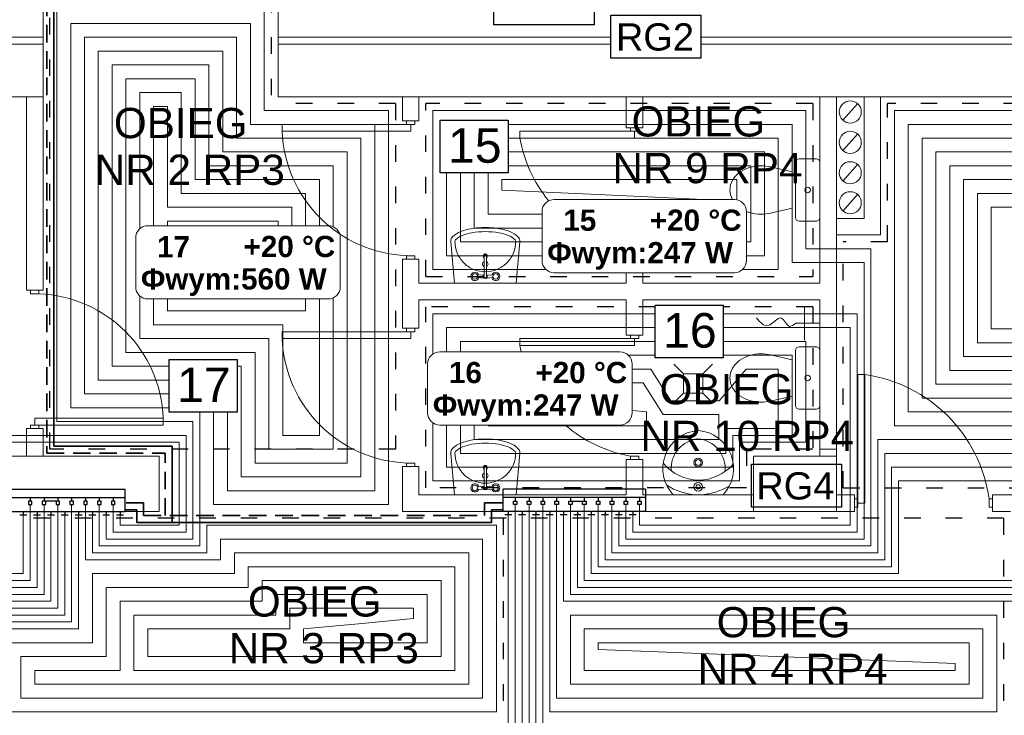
# Model space of a CAD drawing. Extents: x 280060 to 689961, y 120405 to 160329.
# Tile 30 of 85: x 660621 to 661333, y 150091 to 150595. Entities that reach past the tile are written whole.
import ezdxf
from ezdxf.lldxf.tags import DXFTag

# ---------------------------------------------------------------- set-up
doc = ezdxf.new("R2010")
doc.units = 0
doc.header["$MEASUREMENT"] = 0
for name, pattern in [('ACAD_ISO02W100', [15, 12, -3]), ('ACAD_ISO03W100', [30, 12, -18]), ('DASHED2', [9.525, 6.35, -3.175])]:
    doc.linetypes.add(name, pattern=pattern)
for name, color, linetype, lineweight in [('KAM-pro Biała Zarys', 7, 'CONTINUOUS', 9), ('KAM-pro C.O. Powrót', 150, 'ACAD_ISO02W100', 35), ('KAM-pro C.O. Zasilenie', 1, 'CONTINUOUS', 35), ('KAM-pro Kocioł C.O.', 7, 'CONTINUOUS', 18), ('KAM-pro Opis C.O.', 16, 'CONTINUOUS', 13), ('KAM-pro opis Temperatury', 102, 'CONTINUOUS', 18), ('KAM-pro Podkład Sanitarny', 253, 'CONTINUOUS', 25), ('KAM-pro Przerywana Podłogówka', 150, 'ACAD_ISO03W100', 9)]:
    doc.layers.add(name, color=color, linetype=linetype, lineweight=lineweight)
doc.layers.add('KAM-pro Podłogówka Powrót', color=7, linetype='DASH', lineweight=9, true_color=0x008000)
doc.layers.add('KAM-pro Podłogówka Zasilanie', color=7, linetype='SOLID', lineweight=9, true_color=0xff8000)
doc.styles.add('ARIAL', font='arial.ttf')
tags = doc.linetypes.add('DASH', pattern=[15, 10, -5]).pattern_tags.tags
tags[6:7] = [DXFTag(74, 4), DXFTag(75, 0), DXFTag(340, '0'), DXFTag(46, 0.0), DXFTag(50, 0.0), DXFTag(44, 0.0), DXFTag(45, 0.0)]
tags[4:5] = [DXFTag(74, 4), DXFTag(75, 0), DXFTag(340, '0'), DXFTag(46, 0.0), DXFTag(50, 0.0), DXFTag(44, 0.0), DXFTag(45, 0.0)]
tags = doc.linetypes.add('SOLID', pattern=[10, 10, 0]).pattern_tags.tags
tags[6:7] = [DXFTag(74, 4), DXFTag(75, 0), DXFTag(340, '0'), DXFTag(46, 0.0), DXFTag(50, 0.0), DXFTag(44, 0.0), DXFTag(45, 0.0)]
tags[4:5] = [DXFTag(74, 4), DXFTag(75, 0), DXFTag(340, '0'), DXFTag(46, 0.0), DXFTag(50, 0.0), DXFTag(44, 0.0), DXFTag(45, 0.0)]

msp = doc.modelspace()

# ---------------------------------------------------------------- linework, layer by layer
at = {"layer": 'KAM-pro Biała Zarys', "lineweight": 30}
for p, q in [((660963.59, 150607), (660963.59, 150591)), ((660697.19, 150239), (660697.19, 150255)), ((660970.63, 150239), (660970.63, 150255))]:
    msp.add_line(p, q, dxfattribs=at)
at = {"layer": 'KAM-pro Biała Zarys', "lineweight": 25}
for points in [[(660925.13, 150521.97), (660974.3, 150521.97), (660974.3, 150483.95), (660925.13, 150483.95)], [(661080.74, 150388.22), (661129.91, 150388.22), (661129.91, 150350.2), (661080.74, 150350.2)], [(660729.11, 150348.85), (660778.28, 150348.85), (660778.28, 150310.83), (660729.11, 150310.83)]]:
    msp.add_lwpolyline(points, close=True, dxfattribs=at)
at = {"layer": 'KAM-pro C.O. Powrót', "color": 6, "linetype": 'DASHED2', "ltscale": 2}
for p, q in [((660640.44, 150609.95), (660640.44, 150281.21)), ((660640.44, 150281.21), (660726.19, 150281.21)), ((660726.19, 150235.96), (660726.19, 150281.21)), ((660710.55, 150245.22), (660697.19, 150245.22)), ((660710.55, 150245.22), (660710.55, 150235.96)), ((660957.26, 150245.22), (660970.63, 150245.22)), ((660957.26, 150245.22), (660957.26, 150235.96)), ((660710.55, 150235.96), (660957.26, 150235.96))]:
    msp.add_line(p, q, dxfattribs=at)
at = {"layer": 'KAM-pro C.O. Zasilenie', "color": 3}
for p, q in [((660645.44, 150614.95), (660645.44, 150286.21)), ((660645.44, 150286.21), (660731.19, 150286.21)), ((660731.19, 150230.96), (660731.19, 150286.21)), ((660705.55, 150240.22), (660697.19, 150240.22)), ((660705.55, 150240.22), (660705.55, 150230.96)), ((660962.26, 150240.22), (660970.63, 150240.22)), ((660962.26, 150240.22), (660962.26, 150230.96)), ((660705.55, 150230.96), (660962.26, 150230.96))]:
    msp.add_line(p, q, dxfattribs=at)
at = {"layer": 'KAM-pro Kocioł C.O.', "lineweight": 30}
for p, q in [((661036.65, 150591), (661036.65, 150607)), ((661036.65, 150591), (660963.59, 150591)), ((660584.12, 150255), (660697.19, 150255)), ((661073.69, 150255), (660970.63, 150255)), ((661073.69, 150255), (661073.69, 150239)), ((660584.12, 150249), (660697.19, 150249)), ((660629.7, 150246.5), (660627.2, 150246.5)), ((660627.2, 150246.5), (660627.2, 150244)), ((660628.45, 150249), (660628.45, 150246.5)), ((660629.7, 150244), (660629.7, 150246.5)), ((660647.2, 150246.5), (660637.2, 150246.5)), ((660637.2, 150246.5), (660637.2, 150244)), ((660638.45, 150249), (660638.45, 150246.5)), ((660639.7, 150244), (660639.7, 150246.5)), ((660649.7, 150246.5), (660647.2, 150246.5)), ((660647.2, 150246.5), (660647.2, 150244)), ((660648.45, 150249), (660648.45, 150246.5)), ((660649.7, 150244), (660649.7, 150246.5)), ((660659.7, 150246.5), (660657.2, 150246.5)), ((660657.2, 150246.5), (660657.2, 150244)), ((660658.45, 150249), (660658.45, 150246.5)), ((660659.7, 150244), (660659.7, 150246.5)), ((660669.7, 150246.5), (660667.2, 150246.5)), ((660667.2, 150246.5), (660667.2, 150244)), ((660668.45, 150249), (660668.45, 150246.5)), ((660669.7, 150244), (660669.7, 150246.5)), ((660679.7, 150246.5), (660677.2, 150246.5)), ((660677.2, 150246.5), (660677.2, 150244)), ((660678.45, 150249), (660678.45, 150246.5)), ((660679.7, 150244), (660679.7, 150246.5)), ((660689.7, 150246.5), (660687.2, 150246.5)), ((660687.2, 150246.5), (660687.2, 150244)), ((660688.45, 150249), (660688.45, 150246.5)), ((660689.7, 150244), (660689.7, 150246.5)), ((661073.69, 150249), (660970.63, 150249)), ((660978.12, 150244), (660978.12, 150246.5)), ((660978.12, 150246.5), (660980.62, 150246.5)), ((660979.37, 150249), (660979.37, 150246.5)), ((660980.62, 150246.5), (660980.62, 150244)), ((660988.12, 150244), (660988.12, 150246.5)), ((660988.12, 150246.5), (660990.62, 150246.5)), ((660989.37, 150249), (660989.37, 150246.5)), ((660990.62, 150246.5), (660990.62, 150244)), ((660998.12, 150244), (660998.12, 150246.5)), ((660998.12, 150246.5), (661000.62, 150246.5)), ((660999.37, 150249), (660999.37, 150246.5)), ((661000.62, 150246.5), (661000.62, 150244)), ((661008.12, 150244), (661008.12, 150246.5)), ((661008.12, 150246.5), (661010.62, 150246.5)), ((661009.37, 150249), (661009.37, 150246.5)), ((661010.62, 150246.5), (661010.62, 150244)), ((661018.12, 150244), (661018.12, 150246.5)), ((661018.12, 150246.5), (661020.62, 150246.5)), ((661019.37, 150249), (661019.37, 150246.5)), ((661020.62, 150246.5), (661020.62, 150244)), ((661020.62, 150246.5), (661030.62, 150246.5)), ((661028.12, 150244), (661028.12, 150246.5)), ((661029.37, 150249), (661029.37, 150246.5)), ((661030.62, 150246.5), (661030.62, 150244)), ((661038.12, 150244), (661038.12, 150246.5)), ((661038.12, 150246.5), (661040.62, 150246.5)), ((661039.37, 150249), (661039.37, 150246.5)), ((661040.62, 150246.5), (661040.62, 150244)), ((661048.12, 150244), (661048.12, 150246.5)), ((661048.12, 150246.5), (661050.62, 150246.5)), ((661049.37, 150249), (661049.37, 150246.5)), ((661050.62, 150246.5), (661050.62, 150244)), ((661058.12, 150244), (661058.12, 150246.5)), ((661058.12, 150246.5), (661060.62, 150246.5)), ((661059.37, 150249), (661059.37, 150246.5)), ((661060.62, 150246.5), (661060.62, 150244)), ((661068.12, 150244), (661068.12, 150246.5)), ((661068.12, 150246.5), (661070.62, 150246.5)), ((661069.37, 150249), (661069.37, 150246.5)), ((661070.62, 150246.5), (661070.62, 150244)), ((660584.12, 150239), (660697.19, 150239)), ((660623.45, 150239), (660623.45, 150236.5)), ((660627.2, 150244), (660629.7, 150244)), ((660633.45, 150239), (660633.45, 150236.5)), ((660637.2, 150244), (660639.7, 150244)), ((660643.45, 150239), (660643.45, 150236.5)), ((660647.2, 150244), (660649.7, 150244)), ((660653.45, 150239), (660653.45, 150236.5)), ((660657.2, 150244), (660659.7, 150244)), ((660663.45, 150239), (660663.45, 150236.5)), ((660667.2, 150244), (660669.7, 150244)), ((660673.45, 150239), (660673.45, 150236.5)), ((660677.2, 150244), (660679.7, 150244)), ((660683.45, 150239), (660683.45, 150236.5)), ((660687.2, 150244), (660689.7, 150244)), ((660693.45, 150239), (660693.45, 150236.5)), ((661073.69, 150239), (660970.63, 150239)), ((660974.37, 150239), (660974.37, 150236.5)), ((660980.62, 150244), (660978.12, 150244)), ((660984.37, 150239), (660984.37, 150236.5)), ((660990.62, 150244), (660988.12, 150244)), ((660994.37, 150239), (660994.37, 150236.5)), ((661000.62, 150244), (660998.12, 150244)), ((661004.37, 150239), (661004.37, 150236.5)), ((661010.62, 150244), (661008.12, 150244)), ((661014.37, 150239), (661014.37, 150236.5)), ((661020.62, 150244), (661018.12, 150244)), ((661024.37, 150239), (661024.37, 150236.5)), ((661030.62, 150244), (661028.12, 150244)), ((661034.37, 150239), (661034.37, 150236.5)), ((661040.62, 150244), (661038.12, 150244)), ((661044.37, 150239), (661044.37, 150236.5)), ((661050.62, 150244), (661048.12, 150244)), ((661054.37, 150239), (661054.37, 150236.5)), ((661060.62, 150244), (661058.12, 150244)), ((661064.37, 150239), (661064.37, 150236.5)), ((661070.62, 150244), (661068.12, 150244)), ((660620.95, 150236.5), (660625.95, 150236.5)), ((660630.95, 150236.5), (660635.95, 150236.5)), ((660640.95, 150236.5), (660645.95, 150236.5)), ((660650.95, 150236.5), (660655.95, 150236.5)), ((660660.95, 150236.5), (660665.95, 150236.5)), ((660670.95, 150236.5), (660675.95, 150236.5)), ((660680.95, 150236.5), (660685.95, 150236.5)), ((660690.95, 150236.5), (660695.95, 150236.5)), ((660976.87, 150236.5), (660971.87, 150236.5)), ((660986.87, 150236.5), (660981.87, 150236.5)), ((660996.87, 150236.5), (660991.87, 150236.5)), ((661006.87, 150236.5), (661001.87, 150236.5)), ((661016.87, 150236.5), (661011.87, 150236.5)), ((661026.87, 150236.5), (661021.87, 150236.5)), ((661036.87, 150236.5), (661031.87, 150236.5)), ((661046.87, 150236.5), (661041.87, 150236.5)), ((661056.87, 150236.5), (661051.87, 150236.5)), ((661066.87, 150236.5), (661061.87, 150236.5))]:
    msp.add_line(p, q, dxfattribs=at)
for points in [[(661048.64, 150598), (661113.77, 150598), (661113.77, 150566.92), (661048.64, 150566.92)], [(661150.22, 150273.26), (661215.35, 150273.26), (661215.35, 150242.18), (661150.22, 150242.18)]]:
    msp.add_lwpolyline(points, close=True, dxfattribs=at)
at = {"layer": 'KAM-pro opis Temperatury', "color": 3}
for points in [[(661007.6, 150411.67), (661137.93, 150411.67, 0.414214), (661146.77, 150420.5), (661146.77, 150455.83, 0.414214), (661137.93, 150464.67), (661007.6, 150464.67, 0.414214), (660998.77, 150455.83), (660998.77, 150420.5, 0.414214), (661007.6, 150411.67)], [(660713.65, 150392.66), (660843.98, 150392.66, 0.414214), (660852.81, 150401.5), (660852.81, 150436.83, 0.414214), (660843.98, 150445.66), (660713.65, 150445.66, 0.414214), (660704.81, 150436.83), (660704.81, 150401.5, 0.414214), (660713.65, 150392.66)], [(660924.83, 150301.47), (661055.17, 150301.47, 0.414214), (661064, 150310.3), (661064, 150345.63, 0.414214), (661055.17, 150354.47), (660924.83, 150354.47, 0.414214), (660916, 150345.63), (660916, 150310.3, 0.414214), (660924.83, 150301.47)]]:
    msp.add_lwpolyline(points, format="xyb", dxfattribs=at)
at = {"layer": 'KAM-pro Podkład Sanitarny', "lineweight": 20, "ltscale": 13}
for p, q in [((660637.75, 150539), (660637.75, 150607)), ((660807.75, 150539), (660807.75, 150607)), ((660807.75, 150607), (660807.75, 150539)), ((660637.75, 150582), (660473.75, 150582)), ((661015.75, 150582), (660807.75, 150582)), ((661015.75, 150582), (661048.64, 150582)), ((661113.77, 150582), (661116.75, 150582)), ((661454.75, 150582), (661116.75, 150582)), ((660637.75, 150577), (660473.75, 150577)), ((661015.75, 150577), (660807.75, 150577)), ((661015.75, 150577), (661048.64, 150577)), ((661113.77, 150577), (661116.75, 150577)), ((661454.75, 150577), (661116.75, 150577)), ((660637.75, 150539), (660473.75, 150539)), ((660625.75, 150539), (660625.75, 150399)), ((660637.75, 150539), (660637.75, 150399)), ((661015.75, 150539), (660807.75, 150539)), ((660897.75, 150539), (660807.75, 150539)), ((660897.75, 150539), (660897.75, 150521.5)), ((660909.75, 150539), (660909.75, 150521.5)), ((661015.75, 150539), (661116.75, 150539)), ((661059.75, 150539), (661059.75, 150516.5)), ((661071.75, 150539), (661071.75, 150516.5)), ((661454.75, 150539), (661116.75, 150539)), ((661199.75, 150539), (661199.75, 150404)), ((661649.75, 150539), (661211.75, 150539)), ((661211.75, 150539), (661211.75, 150279)), ((661211.75, 150539), (661211.75, 150451)), ((661231.75, 150451), (661231.75, 150539)), ((661231.75, 150539), (661243.75, 150539)), ((661243.75, 150539), (661243.75, 150439)), ((661216.44, 150521.98), (661227.06, 150533.95)), ((660900.75, 150519), (660810.75, 150519)), ((660810.75, 150519), (660810.75, 150514)), ((660909.75, 150521.5), (660897.75, 150521.5)), ((660900.75, 150519), (660900.75, 150521.5)), ((660903.75, 150519), (660900.75, 150519)), ((660903.75, 150519), (660903.75, 150514)), ((660903.75, 150519), (660906.75, 150519)), ((660906.75, 150519), (660906.75, 150521.5)), ((661071.75, 150516.5), (661059.75, 150516.5)), ((661062.75, 150514), (661062.75, 150516.5)), ((661068.75, 150514), (661068.75, 150516.5)), ((660810.75, 150514), (660903.75, 150514)), ((661062.75, 150514), (660982.75, 150514)), ((660982.75, 150514), (660982.75, 150509)), ((661065.75, 150514), (661062.75, 150514)), ((661065.75, 150514), (661065.75, 150509)), ((661065.75, 150514), (661068.75, 150514)), ((661216.44, 150499.98), (661227.06, 150511.95)), ((660982.75, 150509), (661065.75, 150509)), ((661216.44, 150477.98), (661227.06, 150489.95)), ((661216.44, 150456.28), (661227.06, 150468.24)), ((661211.75, 150451), (661231.75, 150451)), ((661243.75, 150439), (661211.75, 150439)), ((660903.75, 150424), (660900.75, 150424)), ((660900.75, 150424), (660900.75, 150421.5)), ((660903.75, 150424), (660906.75, 150424)), ((660906.75, 150424), (660906.75, 150421.5)), ((660956.47, 150423.2), (660956.47, 150424.08)), ((660897.75, 150421.5), (660897.75, 150371.5)), ((660909.75, 150421.5), (660897.75, 150421.5)), ((660909.75, 150421.5), (660909.75, 150404)), ((660952.02, 150409.87), (660956.87, 150410.24)), ((660958.57, 150410.24), (660963.42, 150409.87)), ((661059.75, 150411.67), (661059.75, 150404)), ((661071.75, 150411.67), (661071.75, 150404)), ((660909.75, 150404), (661059.75, 150404)), ((660952.02, 150408.13), (660956.87, 150407.76)), ((660963.42, 150408.13), (660958.57, 150407.76)), ((661071.75, 150404), (661199.75, 150404)), ((660625.75, 150399), (660637.75, 150399)), ((660628.75, 150396.5), (660628.75, 150399)), ((660631.75, 150396.5), (660628.75, 150396.5)), ((660631.75, 150396.5), (660634.75, 150396.5)), ((660634.75, 150396.5), (660634.75, 150399)), ((660909.75, 150392), (660909.75, 150371.5)), ((660909.75, 150392), (661059.75, 150392)), ((661059.75, 150392), (661059.75, 150366.5)), ((661071.75, 150392), (661071.75, 150366.5)), ((661071.75, 150392), (661199.75, 150392)), ((661199.75, 150392), (661199.75, 150279)), ((661188.77, 150362.78), (661188.77, 150387.49)), ((661199.75, 150375.13), (661182.48, 150375.13)), ((660900.75, 150369), (660810.75, 150369)), ((660810.75, 150369), (660810.75, 150364)), ((660897.75, 150371.5), (660909.75, 150371.5)), ((660900.75, 150369), (660900.75, 150371.5)), ((660900.75, 150371.5), (660906.75, 150371.5)), ((660903.75, 150369), (660900.75, 150369)), ((660903.75, 150369), (660903.75, 150364)), ((660903.75, 150369), (660906.75, 150369)), ((660906.75, 150369), (660906.75, 150371.5)), ((660810.75, 150364), (660903.75, 150364)), ((661062.75, 150364), (660982.75, 150364)), ((660982.75, 150364), (660982.75, 150359)), ((661059.75, 150366.5), (661071.75, 150366.5)), ((661062.75, 150364), (661062.75, 150366.5)), ((661065.75, 150364), (661062.75, 150364)), ((661065.75, 150364), (661065.75, 150359)), ((661065.75, 150364), (661068.75, 150364)), ((661068.75, 150364), (661068.75, 150366.5)), ((660982.75, 150359), (661065.75, 150359)), ((661094.24, 150345.63), (661101.24, 150338.63)), ((661122.24, 150345.63), (661115.24, 150338.63)), ((661115.24, 150338.63), (661101.24, 150338.63)), ((661101.24, 150338.63), (661101.24, 150324.63)), ((661115.24, 150331.63), (661115.24, 150338.63)), ((661115.24, 150324.63), (661115.24, 150338.63)), ((661227.25, 150248), (661227.25, 150338)), ((661227.25, 150338), (661232.25, 150338)), ((661232.25, 150338), (661232.25, 150245)), ((661094.24, 150317.63), (661101.24, 150324.63)), ((661101.24, 150324.63), (661115.24, 150324.63)), ((661122.24, 150317.63), (661115.24, 150324.63)), ((660631.75, 150301.5), (660631.75, 150306.5)), ((660724.75, 150306.5), (660631.75, 150306.5)), ((660724.75, 150301.5), (660724.75, 150306.5)), ((660625.75, 150299), (660625.75, 150279)), ((660625.75, 150279), (660625.75, 150299)), ((660625.75, 150299), (660637.75, 150299)), ((660631.75, 150301.5), (660628.75, 150301.5)), ((660628.75, 150301.5), (660628.75, 150299)), ((660634.75, 150299), (660628.75, 150299)), ((660631.75, 150301.5), (660634.75, 150301.5)), ((660634.75, 150301.5), (660634.75, 150299)), ((660634.75, 150301.5), (660724.75, 150301.5)), ((660637.75, 150299), (660637.75, 150279)), ((661211.75, 150284), (661199.75, 150284)), ((660721.75, 150279), (660491.75, 150279)), ((660721.75, 150279), (660721.75, 150239)), ((661059.75, 150276.5), (661059.75, 150251)), ((661059.75, 150276.5), (661071.75, 150276.5)), ((661065.75, 150279), (661062.75, 150279)), ((661062.75, 150279), (661062.75, 150276.5)), ((661065.75, 150279), (661068.75, 150279)), ((661068.75, 150279), (661068.75, 150276.5)), ((661071.75, 150276.5), (661071.75, 150251)), ((661211.75, 150279), (661151.75, 150279)), ((661151.75, 150279), (661151.75, 150239)), ((661211.75, 150279), (661211.75, 150239)), ((660897.75, 150271.5), (660897.75, 150239)), ((660897.75, 150271.5), (660909.75, 150271.5)), ((660903.75, 150274), (660900.75, 150274)), ((660900.75, 150274), (660900.75, 150271.5)), ((660906.75, 150271.5), (660900.75, 150271.5)), ((660903.75, 150274), (660906.75, 150274)), ((660906.75, 150274), (660906.75, 150271.5)), ((660909.75, 150271.5), (660909.75, 150251)), ((660956.47, 150270.2), (660956.47, 150271.08)), ((660952.02, 150256.87), (660956.87, 150257.24)), ((660952.02, 150255.13), (660956.87, 150254.76)), ((660958.57, 150257.24), (660963.42, 150256.87)), ((660963.42, 150255.13), (660958.57, 150254.76)), ((660909.75, 150251), (661059.75, 150251)), ((661071.75, 150251), (661151.75, 150251)), ((661211.75, 150251), (661224.75, 150251)), ((661224.75, 150239), (661224.75, 150251)), ((661227.25, 150248), (661224.75, 150248)), ((661224.75, 150248), (661224.75, 150242)), ((661227.25, 150245), (661227.25, 150248)), ((661322.25, 150245), (661322.25, 150248)), ((661322.25, 150248), (661324.75, 150248)), ((661324.75, 150239), (661324.75, 150251)), ((661324.75, 150251), (661608.75, 150251)), ((660721.75, 150239), (660491.75, 150239)), ((660897.75, 150239), (661151.75, 150239)), ((661211.75, 150239), (661151.75, 150239)), ((661211.75, 150239), (661224.75, 150239)), ((661211.75, 150239), (661224.75, 150239)), ((661227.25, 150242), (661224.75, 150242)), ((661227.25, 150245), (661232.25, 150245)), ((661227.25, 150245), (661227.25, 150242)), ((661322.25, 150245), (661322.25, 150242)), ((661322.25, 150242), (661324.75, 150242)), ((661337.75, 150239), (661324.75, 150239))]:
    msp.add_line(p, q, dxfattribs=at)
for points in [[(661164.04, 150454.79), (661179.77, 150458.42), (661179.77, 150484.57), (661164.04, 150488.21)], [(661164.04, 150318.79), (661179.77, 150322.42), (661179.77, 150348.57), (661164.04, 150352.21)]]:
    msp.add_lwpolyline(points, dxfattribs=at)
for points in [[(661182.25, 150491.5), (661182.25, 150451.5, 0.414214), (661184.75, 150449), (661197.25, 150449, 0.414214), (661199.75, 150451.5), (661199.75, 150491.5, 0.414214), (661197.25, 150494), (661184.75, 150494, 0.414214)], [(661182.25, 150355.5), (661182.25, 150315.5, 0.414214), (661184.75, 150313), (661197.25, 150313, 0.414214), (661199.75, 150315.5), (661199.75, 150355.5, 0.414214), (661197.25, 150358), (661184.75, 150358, 0.414214)]]:
    msp.add_lwpolyline(points, format="xyb", close=True, dxfattribs=at)
for points in [[(661136.65, 150478.55, 0.132138), (661134.75, 150471.5, 0.127471), (661136.52, 150464.67, 0.127471)], [(661148.91, 150455.21, 0.072039), (661157.25, 150454, 0.05824), (661164.04, 150454.79)], [(660982.7, 150433.96), (660979.96, 150404), (660935.48, 150404), (660932.74, 150433.96, -0.022809), (660932.72, 150434.37, -0.203453), (660934.09, 150437.58, -0.097163), (660940.04, 150441.44, -0.054131), (660947.53, 150443.53, -0.041072), (660957.72, 150444.37, -0.041072), (660967.92, 150443.53, -0.054131), (660975.4, 150441.44, -0.097163), (660981.36, 150437.58, -0.203453), (660982.72, 150434.37, -0.203453)], [(660935.73, 150434.23, -0.022809), (660935.72, 150434.37, -0.203453), (660936.17, 150435.42, -0.097163), (660941.16, 150438.65, -0.054131), (660948.02, 150440.57, -0.041072), (660957.72, 150441.37, -0.041072), (660967.43, 150440.57, -0.054131), (660974.29, 150438.65, -0.097163), (660979.27, 150435.42, -0.203453), (660979.72, 150434.37, -0.098491), (660978.05, 150425.95, -0.098491), (660973.28, 150418.81, -0.098491), (660966.14, 150414.04, -0.098491), (660957.72, 150412.37, -0.098491), (660949.3, 150414.04, -0.098491), (660942.17, 150418.81, -0.098491), (660937.4, 150425.95, -0.098491), (660935.72, 150434.37)], [(660958.97, 150423.2), (660958.97, 150424.08, 0.104546), (660958.88, 150424.52, 0.100796), (660958.61, 150424.91, 0.095911), (660958.2, 150425.16, 0.09272), (660957.72, 150425.25, 0.09272), (660957.24, 150425.16, 0.095911), (660956.84, 150424.91, 0.100796), (660956.57, 150424.52)], [(660957.72, 150424.37, 0.09272), (660957.24, 150424.28, 0.095911), (660956.84, 150424.03, 0.100796), (660956.57, 150423.64)], [(660958.88, 150423.64, 0.100796), (660958.61, 150424.03, 0.095911), (660958.2, 150424.28)], [(660956.57, 150423.64, 0.104546), (660956.47, 150423.2, 0.104546), (660956.57, 150422.76, 0.100796), (660956.84, 150422.37)], [(660956.93, 150423.48, 0.104546), (660956.87, 150423.2), (660956.87, 150409, 1), (660958.57, 150409), (660958.57, 150423.2, 0.104546), (660958.51, 150423.48)], [(660958.57, 150422.34, 0.009141), (660958.61, 150422.37, 0.100796), (660958.88, 150422.76, 0.104546), (660958.97, 150423.2, 0.104546), (660958.88, 150423.64)], [(661136.65, 150342.55, 0.132138), (661134.75, 150335.5, 0.132138), (661136.65, 150328.44)], [(661148.91, 150319.21, 0.072039), (661157.25, 150318, 0.05824), (661164.04, 150318.79)], [(660982.7, 150280.96), (660979.96, 150251), (660935.48, 150251), (660932.74, 150280.96, -0.022809), (660932.72, 150281.37, -0.203453), (660934.09, 150284.58, -0.097163), (660940.04, 150288.44, -0.054131), (660947.53, 150290.53, -0.041072), (660957.72, 150291.37, -0.041072), (660967.92, 150290.53, -0.054131), (660975.4, 150288.44, -0.097163), (660981.36, 150284.58, -0.203453), (660982.72, 150281.37, -0.203453)], [(660935.73, 150281.23, -0.022809), (660935.72, 150281.37, -0.203453), (660936.17, 150282.42, -0.097163), (660941.16, 150285.65, -0.054131), (660948.02, 150287.57, -0.041072), (660957.72, 150288.37, -0.041072), (660967.43, 150287.57, -0.054131), (660974.29, 150285.65, -0.097163), (660979.27, 150282.42, -0.203453), (660979.72, 150281.37, -0.098491), (660978.05, 150272.95, -0.098491), (660973.28, 150265.81, -0.098491), (660966.14, 150261.04, -0.098491), (660957.72, 150259.37, -0.098491), (660949.3, 150261.04, -0.098491), (660942.17, 150265.81, -0.098491), (660937.4, 150272.95, -0.098491), (660935.72, 150281.37)], [(660956.57, 150270.64, 0.104546), (660956.47, 150270.2, 0.104546), (660956.57, 150269.76, 0.100796), (660956.84, 150269.37)], [(660958.97, 150270.2), (660958.97, 150271.08, 0.104546), (660958.88, 150271.52, 0.100796), (660958.61, 150271.91, 0.095911), (660958.2, 150272.16, 0.09272), (660957.72, 150272.25, 0.09272), (660957.24, 150272.16, 0.095911), (660956.84, 150271.91, 0.100796), (660956.57, 150271.52)], [(660957.72, 150271.37, 0.09272), (660957.24, 150271.28, 0.095911), (660956.84, 150271.03, 0.100796), (660956.57, 150270.64)], [(660956.93, 150270.48, 0.104546), (660956.87, 150270.2), (660956.87, 150256, 1), (660958.57, 150256), (660958.57, 150270.2, 0.104546), (660958.51, 150270.48)], [(660958.88, 150270.64, 0.100796), (660958.61, 150271.03, 0.095911), (660958.2, 150271.28)], [(660958.57, 150269.34, 0.009141), (660958.61, 150269.37, 0.100796), (660958.88, 150269.76, 0.104546), (660958.97, 150270.2, 0.104546), (660958.88, 150270.64)]]:
    msp.add_lwpolyline(points, format="xyb", dxfattribs=at)
for centre, radius in [((661221.75, 150527.96), 8), ((661221.75, 150505.96), 8), ((661221.75, 150483.96), 8), ((661191, 150471.5), 1.96), ((661221.75, 150462.26), 8), ((660950.22, 150409), 2), ((660965.22, 150409), 2), ((661191, 150335.5), 1.96), ((661111.75, 150274.36), 3.05), ((661111.75, 150274.36), 2.15), ((660950.22, 150256), 2), ((660965.22, 150256), 2), ((661111.75, 150256.76), 3.05), ((661111.75, 150256.76), 1.55)]:
    msp.add_circle(centre, radius, dxfattribs=at)
for centre, radius, start, end in [((660904.48, 150517.73), 93.8, 182.27749, 267.72254), ((661080.13, 150526.37), 98.91, 190.11568, 219.31143), ((661157.25, 150459.58), 29.42, 90, 106.48173), ((661157.25, 150459.58), 29.42, 76.66741, 90), ((661152.87, 150469.15), 18.75, 125.53769, 149.89059), ((661155.52, 150465.44), 23.31, 106.48173, 125.53769), ((661155.52, 150477.56), 23.31, 247.93925, 253.51827), ((660957.57, 150424.08), 1.1, 156.12655, 180), ((660957.69, 150423.12), 0.848, 111.18937, 133.10348), ((660957.72, 150423.04), 0.934, 90, 111.18937), ((660957.72, 150423.04), 1.33, 68.81063, 90), ((660957.72, 150423.04), 0.934, 68.81063, 90), ((660957.75, 150423.12), 0.848, 46.89652, 68.81063), ((660957.72, 150417.87), 2, 115.15067, 244.84933), ((660957.69, 150423.29), 1.25, 226.89652, 228.99151), ((660957.64, 150423.17), 0.778, 133.10348, 156.12655), ((660957.8, 150423.17), 0.778, 23.87345, 46.89652), ((660957.72, 150417.87), 2, 295.15067, 64.84933), ((660950.22, 150409), 3, 18.47954, 341.52046), ((660957.72, 150409), 1.5, 124.5181, 55.4819), ((660965.22, 150409), 3, 198.47954, 161.52046), ((660631.03, 150302.77), 93.8, 2.27748, 87.72253), ((660904.48, 150367.73), 93.8, 182.27749, 267.72254), ((661080.13, 150376.37), 98.91, 190.11568, 192.79405), ((661157.25, 150323.58), 29.42, 90, 106.48173), ((661157.25, 150323.58), 29.42, 76.66741, 90), ((661152.87, 150333.15), 18.75, 125.53769, 149.89059), ((661155.52, 150329.44), 23.31, 106.48173, 125.53769), ((661217.66, 150233.41), 105.6, 7.94202, 82.05799), ((661152.87, 150337.85), 18.75, 210.10941, 234.46231), ((661155.52, 150341.56), 23.31, 234.46231, 253.51827), ((661080.13, 150376.37), 98.91, 229.22585, 259.88431), ((661113.77, 150269.98), 27.59, 94.70703, 223.48326), ((661109.74, 150269.98), 27.59, 316.51674, 85.29297), ((661113.77, 150269.98), 21.59, 94.70703, 184.31655), ((661109.74, 150269.98), 21.59, 354.47035, 85.29297), ((660957.57, 150271.08), 1.1, 156.12655, 180), ((660957.69, 150270.29), 1.25, 226.89652, 228.99151), ((660957.64, 150270.17), 0.778, 133.10348, 156.12655), ((660957.69, 150270.12), 0.848, 111.18937, 133.10348), ((660957.72, 150270.04), 0.934, 90, 111.18937), ((660957.72, 150270.04), 1.33, 68.81063, 90), ((660957.72, 150270.04), 0.934, 68.81063, 90), ((660957.75, 150270.12), 0.848, 46.89652, 68.81063), ((660957.8, 150270.17), 0.778, 23.87345, 46.89652), ((661113.02, 150296.31), 34.83, 220.26285, 268.39624), ((661111.07, 150296.31), 34.83, 271.60376, 318.31708), ((660957.72, 150264.87), 2, 115.15067, 244.84933), ((660957.72, 150264.87), 2, 295.15067, 64.84933), ((660950.22, 150256), 3, 18.47954, 341.52046), ((660957.72, 150256), 1.5, 124.5181, 55.4819), ((660965.22, 150256), 3, 198.47954, 161.52046), ((661113.02, 150296.31), 45.33, 237.9606, 266.43476), ((661111.14, 150296.17), 45.17, 272.74698, 300.80174)]:
    msp.add_arc(centre, radius, start, end, dxfattribs=at)
msp.add_spline([(661182.48, 150375.13), (661177.8, 150372.88), (661172.11, 150378.83), (661162.33, 150373.41), (661154, 150379.09)], degree=3, dxfattribs=at)
at = {"layer": 'KAM-pro Podłogówka Powrót', "color": 4}
for p, q in [((660657.75, 150314), (660657.75, 150592)), ((660787.75, 150592), (660657.75, 150592)), ((660787.75, 150592), (660787.75, 150519)), ((660677.75, 150334), (660677.75, 150572)), ((660767.75, 150572), (660677.75, 150572)), ((660767.75, 150572), (660767.75, 150499)), ((660697.75, 150354), (660697.75, 150552)), ((660747.75, 150552), (660697.75, 150552)), ((660747.75, 150552), (660747.75, 150479)), ((660727.75, 150532), (660717.75, 150532)), ((660717.75, 150445.66), (660717.75, 150532)), ((660727.75, 150532), (660727.75, 150459)), ((661049.75, 150467.75), (660969.75, 150471.5)), ((661231.75, 150419), (661179.75, 150419)), ((661231.75, 150219), (661231.75, 150419)), ((660717.75, 150374), (660717.75, 150392.66)), ((660811.19, 150374), (660717.75, 150374)), ((660811.19, 150294), (660811.19, 150374)), ((661080.74, 150372), (660929.75, 150372)), ((661221.75, 150372), (661129.91, 150372)), ((661221.75, 150229), (661221.75, 150372)), ((660791.19, 150354), (660697.75, 150354)), ((660791.19, 150274), (660791.19, 150354)), ((661080.74, 150352), (661061.29, 150352)), ((661179.75, 150352), (661129.91, 150352)), ((661179.75, 150352), (661179.75, 150294)), ((660729.11, 150334), (660677.75, 150334)), ((661071.88, 150332), (661064, 150332)), ((661086.39, 150309.03), (661071.88, 150332)), ((660729.11, 150314), (660657.75, 150314)), ((660751.19, 150214), (660751.19, 150310.83)), ((660771.19, 150254), (660771.19, 150310.83)), ((661126.75, 150309.03), (661086.39, 150309.03)), ((661126.75, 150309.03), (661126.75, 150291)), ((660741.19, 150294), (660471.75, 150294)), ((660741.19, 150224), (660741.19, 150294)), ((660837.75, 150294), (660811.19, 150294)), ((661179.75, 150294), (661136.75, 150294)), ((661136.75, 150294), (661136.75, 150271)), ((661241.75, 150209), (661241.75, 150291)), ((660857.75, 150274), (660791.19, 150274)), ((661251.75, 150199), (661251.75, 150271)), ((660877.75, 150254), (660771.19, 150254)), ((660628.45, 150244), (660628.45, 150189)), ((660638.45, 150244), (660638.45, 150179)), ((660648.45, 150244), (660648.45, 150169)), ((660658.45, 150244), (660658.45, 150159)), ((660668.45, 150244), (660668.45, 150204)), ((660678.45, 150244), (660678.45, 150214)), ((660688.45, 150244), (660688.45, 150224)), ((660979.37, 150244), (660979.37, 150074)), ((660989.37, 150244), (660989.37, 149845)), ((660999.37, 150244), (660999.37, 149897)), ((661009.37, 150244), (661009.37, 150104)), ((661019.37, 150244), (661019.37, 150179)), ((661029.37, 150244), (661029.37, 150189)), ((661039.37, 150244), (661039.37, 150199)), ((661049.37, 150244), (661049.37, 150209)), ((661059.37, 150244), (661059.37, 150219)), ((661069.37, 150244), (661069.37, 150229)), ((661221.75, 150229), (661069.37, 150229)), ((660741.19, 150224), (660688.45, 150224)), ((660766.19, 150204), (660766.19, 150219)), ((660955.75, 150219), (660766.19, 150219)), ((661231.75, 150219), (661059.37, 150219)), ((660751.19, 150214), (660678.45, 150214)), ((660766.19, 150204), (660668.45, 150204)), ((661241.75, 150209), (661049.37, 150209)), ((660786.19, 150184), (660786.19, 150199)), ((660935.75, 150199), (660786.19, 150199)), ((661251.75, 150199), (661039.37, 150199)), ((660628.45, 150189), (660212.75, 150189)), ((661374.75, 150189), (661029.37, 150189)), ((660683.45, 150184), (660683.45, 150134)), ((660786.19, 150184), (660683.45, 150184)), ((660638.45, 150179), (660566.75, 150179)), ((660806.19, 150164), (660806.19, 150179)), ((660915.75, 150179), (660806.19, 150179)), ((661364.75, 150179), (661019.37, 150179)), ((660648.45, 150169), (660586.75, 150169)), ((660703.45, 150164), (660703.45, 150124)), ((660806.19, 150164), (660703.45, 150164)), ((660658.45, 150159), (660596.75, 150159)), ((660826.19, 150154), (660865.97, 150157.75)), ((660826.19, 150144), (660826.19, 150154)), ((661317.75, 150154), (661029.37, 150154)), ((661029.37, 150154), (661029.37, 150124)), ((661317.75, 150154), (661317.75, 150104)), ((660683.45, 150134), (660621.75, 150134)), ((660621.75, 150104), (660621.75, 150134)), ((661168.56, 150134), (661297.75, 150129)), ((661297.75, 150129), (661297.75, 150124)), ((661029.37, 150124), (661297.75, 150124)), ((661009.37, 150104), (661317.75, 150104))]:
    msp.add_line(p, q, dxfattribs=at)
for points in [[(660787.75, 150519), (660877.75, 150519), (660877.75, 150254)], [(660974.3, 150519), (661179.75, 150519), (661179.75, 150419)], [(661431.75, 150519), (661263.75, 150519), (661263.75, 150311)], [(660767.75, 150499), (660857.75, 150499), (660857.75, 150274)], [(660974.3, 150499), (661159.75, 150499), (661159.75, 150424)], [(661411.75, 150499), (661283.75, 150499), (661283.75, 150331)], [(660998.77, 150424), (660929.75, 150424), (660929.75, 150483.95)], [(660998.77, 150444), (660949.75, 150444), (660949.75, 150483.95)], [(660747.75, 150479), (660837.75, 150479), (660837.75, 150445.66)], [(660969.75, 150479), (661139.75, 150479), (661139.75, 150464.48)], [(660969.75, 150471.5), (660969.75, 150479)], [(661391.75, 150479), (661303.75, 150479), (661303.75, 150351)], [(660727.75, 150459), (660817.75, 150459), (660817.75, 150445.66)], [(661371.75, 150459), (661323.75, 150459), (661323.75, 150371)], [(661323.75, 150371), (661351.75, 150371), (661351.75, 150439)], [(661159.75, 150424), (661146.77, 150424)], [(660837.75, 150392.66), (660837.75, 150294)], [(661303.75, 150351), (661371.75, 150351), (661371.75, 150389.81)], [(661241.75, 150291), (661431.75, 150291), (661431.75, 150387.1)], [(661263.75, 150311), (661411.75, 150311), (661411.75, 150387.1)], [(661283.75, 150331), (661391.75, 150331), (661391.75, 150387.1)], [(660929.75, 150354.47), (660929.75, 150372)], [(661136.75, 150271), (660929.75, 150271), (660929.75, 150301.47)], [(661126.75, 150291), (660949.75, 150291), (660949.75, 150301.47)], [(661251.75, 150271), (661588.75, 150271), (661588.75, 150299)], [(660621.75, 150104), (660955.75, 150104), (660955.75, 150219)], [(660703.45, 150124), (660935.75, 150124), (660935.75, 150199)], [(660826.19, 150144), (660915.75, 150144), (660915.75, 150179)]]:
    msp.add_lwpolyline(points, dxfattribs=at)
at = {"layer": 'KAM-pro Podłogówka Zasilanie', "color": 1}
for p, q in [((660647.75, 150304), (660647.75, 150602)), ((660797.75, 150602), (660797.75, 150529)), ((660667.75, 150324), (660667.75, 150582)), ((660777.75, 150582), (660667.75, 150582)), ((660777.75, 150582), (660777.75, 150509)), ((660687.75, 150344), (660687.75, 150562)), ((660757.75, 150562), (660687.75, 150562)), ((660757.75, 150562), (660757.75, 150489)), ((660737.75, 150542), (660707.75, 150542)), ((660707.75, 150443.41), (660707.75, 150542)), ((660737.75, 150542), (660737.75, 150469)), ((661115.5, 150464.67), (661049.75, 150467.75)), ((660727.75, 150445.66), (660727.75, 150449)), ((661236.75, 150429), (661189.75, 150429)), ((661236.75, 150214), (661236.75, 150429)), ((660707.75, 150364), (660707.75, 150394.92)), ((660727.75, 150384), (660727.75, 150392.66)), ((660827.75, 150384), (660727.75, 150384)), ((661080.74, 150382), (660919.75, 150382)), ((661226.75, 150382), (661129.91, 150382)), ((661226.75, 150224), (661226.75, 150382)), ((660801.19, 150364), (660707.75, 150364)), ((660801.19, 150284), (660801.19, 150364)), ((661080.74, 150362), (660939.75, 150362)), ((661189.75, 150362), (661129.91, 150362)), ((661189.75, 150362), (661189.75, 150289)), ((660729.11, 150344), (660687.75, 150344)), ((660781.19, 150344), (660778.28, 150344)), ((660781.19, 150264), (660781.19, 150344)), ((661077.39, 150342), (661064, 150342)), ((661091.9, 150319.03), (661077.39, 150342)), ((661146.41, 150342), (661126.98, 150319.03)), ((661169.75, 150342), (661146.41, 150342)), ((661169.75, 150342), (661169.75, 150299)), ((660729.11, 150324), (660667.75, 150324)), ((661126.98, 150319.03), (661091.9, 150319.03)), ((660761.19, 150244), (660761.19, 150310.83)), ((661064, 150312.05), (661074.48, 150311)), ((661074.48, 150311), (661074.48, 150301)), ((660746.19, 150304), (660647.75, 150304)), ((660746.19, 150219), (660746.19, 150304)), ((661169.75, 150299), (661131.75, 150299)), ((661131.75, 150299), (661131.75, 150281)), ((660736.19, 150289), (660481.75, 150289)), ((660736.19, 150229), (660736.19, 150289)), ((661141.75, 150289), (661141.75, 150261)), ((661189.75, 150289), (661141.75, 150289)), ((660847.75, 150284), (660801.19, 150284)), ((661246.75, 150204), (661246.75, 150281)), ((660867.75, 150264), (660781.19, 150264)), ((661256.75, 150194), (661256.75, 150261)), ((660633.45, 150239), (660633.45, 150184)), ((660887.75, 150244), (660761.19, 150244)), ((661034.37, 150239), (661034.37, 150194)), ((660623.45, 150236.5), (660623.45, 150194)), ((660643.45, 150236.5), (660643.45, 150174)), ((660653.45, 150236.5), (660653.45, 150164)), ((660663.45, 150236.5), (660663.45, 150154)), ((660673.45, 150236.5), (660673.45, 150209)), ((660683.45, 150236.5), (660683.45, 150219)), ((660693.45, 150236.5), (660693.45, 150229)), ((660974.37, 150236.5), (660974.37, 150084)), ((660984.37, 150236.5), (660984.37, 149855)), ((660994.37, 150236.5), (660994.37, 149887)), ((661004.37, 150236.5), (661004.37, 150094)), ((661014.37, 150236.5), (661014.37, 150174)), ((661024.37, 150236.5), (661024.37, 150184)), ((661044.37, 150236.5), (661044.37, 150204)), ((661054.37, 150236.5), (661054.37, 150214)), ((661064.37, 150236.5), (661064.37, 150224)), ((660736.19, 150229), (660693.45, 150229)), ((660756.19, 150209), (660756.19, 150229)), ((660965.75, 150229), (660756.19, 150229)), ((660746.19, 150219), (660683.45, 150219)), ((661226.75, 150224), (661064.37, 150224)), ((661236.75, 150214), (661054.37, 150214)), ((660756.19, 150209), (660673.45, 150209)), ((660776.19, 150194), (660776.19, 150209)), ((660945.75, 150209), (660776.19, 150209)), ((661246.75, 150204), (661044.37, 150204)), ((660623.45, 150194), (660340.88, 150194)), ((660776.19, 150194), (660673.45, 150194)), ((660673.45, 150194), (660673.45, 150144)), ((660925.75, 150189), (660796.19, 150189)), ((660796.19, 150174), (660796.19, 150189)), ((661256.75, 150194), (661034.37, 150194)), ((660633.45, 150184), (660217.75, 150184)), ((661369.75, 150184), (661024.37, 150184)), ((660643.45, 150174), (660576.75, 150174)), ((660693.45, 150174), (660693.45, 150124)), ((660796.19, 150174), (660693.45, 150174)), ((660816.19, 150154), (660816.19, 150169)), ((660905.75, 150169), (660816.19, 150169)), ((661359.75, 150174), (661014.37, 150174)), ((660653.45, 150164), (660591.75, 150164)), ((660865.97, 150157.75), (660905.75, 150161.5)), ((661327.75, 150164), (661019.37, 150164)), ((661019.37, 150164), (661019.37, 150114)), ((661327.75, 150164), (661327.75, 150094)), ((660663.45, 150154), (660601.75, 150154)), ((660713.45, 150154), (660713.45, 150134)), ((660816.19, 150154), (660713.45, 150154)), ((660673.45, 150144), (660611.75, 150144)), ((661307.75, 150144), (661039.37, 150144)), ((661039.37, 150144), (661039.37, 150139)), ((661039.37, 150139), (661168.56, 150134)), ((661307.75, 150144), (661307.75, 150114)), ((660631.75, 150114), (660631.75, 150124)), ((660693.45, 150124), (660631.75, 150124)), ((661019.37, 150114), (661307.75, 150114)), ((661004.37, 150094), (661327.75, 150094))]:
    msp.add_line(p, q, dxfattribs=at)
for points in [[(660797.75, 150529), (660887.75, 150529), (660887.75, 150244)], [(660919.75, 150529), (661189.75, 150529), (661189.75, 150429)], [(661001.62, 150414), (660919.75, 150414), (660919.75, 150529)], [(661441.75, 150529), (661253.75, 150529), (661253.75, 150301)], [(660777.75, 150509), (660867.75, 150509), (660867.75, 150264)], [(660974.3, 150509), (661169.75, 150509), (661169.75, 150414)], [(661421.75, 150509), (661273.75, 150509), (661273.75, 150321)], [(660757.75, 150489), (660847.75, 150489), (660847.75, 150444.82)], [(660974.3, 150489), (661149.75, 150489), (661149.75, 150434)], [(661401.75, 150489), (661293.75, 150489), (661293.75, 150341)], [(660998.77, 150434), (660939.75, 150434), (660939.75, 150483.95)], [(660998.77, 150454), (660959.75, 150454), (660959.75, 150483.95)], [(660737.75, 150469), (660827.75, 150469), (660827.75, 150445.66)], [(661381.75, 150469), (661313.75, 150469), (661313.75, 150361)], [(660727.75, 150449), (660807.75, 150449), (660807.75, 150445.66)], [(661313.75, 150361), (661361.75, 150361), (661361.75, 150449)], [(661149.75, 150434), (661146.77, 150434)], [(661169.75, 150414), (661143.91, 150414)], [(660827.75, 150392.66), (660827.75, 150384)], [(660847.75, 150393.51), (660847.75, 150284)], [(660919.75, 150352.86), (660919.75, 150382)], [(661246.75, 150281), (661441.75, 150281), (661441.75, 150387.1)], [(661253.75, 150301), (661421.75, 150301), (661421.75, 150387.1)], [(661273.75, 150321), (661401.75, 150321), (661401.75, 150387.1)], [(661293.75, 150341), (661381.75, 150341), (661381.75, 150387.1)], [(660939.75, 150354.47), (660939.75, 150362)], [(661141.75, 150261), (660919.75, 150261), (660919.75, 150303.07)], [(661131.75, 150281), (660939.75, 150281), (660939.75, 150301.47)], [(661074.48, 150301), (660959.75, 150301), (660959.75, 150301.47)], [(661256.75, 150261), (661598.75, 150261), (661598.75, 150289)], [(660611.75, 150094), (660965.75, 150094), (660965.75, 150229)], [(660631.75, 150114), (660945.75, 150114), (660945.75, 150209)], [(660713.45, 150134), (660925.75, 150134), (660925.75, 150189)], [(660905.75, 150161.5), (660905.75, 150169)]]:
    msp.add_lwpolyline(points, dxfattribs=at)
at = {"layer": 'KAM-pro Przerywana Podłogówka', "color": 92, "lineweight": 25}
for p, q in [((660642.75, 150284), (660642.75, 150612)), ((660802.75, 150612), (660802.75, 150534)), ((660892.75, 150534), (660802.75, 150534)), ((660892.75, 150534), (660892.75, 150284)), ((660914.75, 150409), (660914.75, 150534)), ((661194.75, 150534), (660914.75, 150534)), ((661194.75, 150534), (661194.75, 150409)), ((661644.75, 150534), (661248.75, 150534)), ((661248.75, 150434), (661248.75, 150534)), ((661216.75, 150256), (661216.75, 150434)), ((661248.75, 150434), (661216.75, 150434)), ((660914.75, 150409), (661194.75, 150409)), ((660914.75, 150256), (660914.75, 150387)), ((661080.74, 150387), (660914.75, 150387)), ((661194.75, 150387), (661129.91, 150387)), ((661194.75, 150387), (661194.75, 150284)), ((660892.75, 150284), (660642.75, 150284)), ((661146.75, 150284), (661146.75, 150256)), ((661194.75, 150284), (661146.75, 150284)), ((661146.75, 150256), (660914.75, 150256)), ((661216.75, 150256), (661603.75, 150256)), ((661332.75, 150234), (660244.75, 150234)), ((660970.75, 150234), (660970.75, 149882)), ((661332.75, 150234), (661332.75, 149690))]:
    msp.add_line(p, q, dxfattribs=at)

# ---------------------------------------------------------------- texts
at = {"layer": 'KAM-pro Biała Zarys', "lineweight": 25, "char_height": 25, "width": 31.1703, "attachment_point": 1, "style": 'ARIAL'}
for s, insert in [('15', (660930.7, 150516.22)), ('16', (661086.32, 150382.47)), ('17', (660734.68, 150343.09))]:
    msp.add_mtext(s, dxfattribs=dict(at, insert=insert))
at = {"layer": 'KAM-pro Opis C.O.', "color": 32, "style": 'ARIAL'}
for s, height, p in [('RG2', 19.683, (661052.23, 150572.38)), ('OBIEG ', 21.87, (660689, 150509.02)), ('OBIEG ', 21.87, (661063.52, 150510.22)), ('NR 2 RP3 ', 21.87, (660675.17, 150475.22)), ('NR 9 RP4 ', 21.87, (661049.68, 150476.43)), ('OBIEG ', 21.87, (661083.86, 150316.46)), ('NR 10 RP4 ', 21.87, (661070.03, 150282.66)), ('RG4', 19.683, (661153.81, 150247.63)), ('OBIEG ', 21.87, (660785.96, 150162.94)), ('OBIEG ', 21.87, (661125.14, 150147.94)), ('NR 3 RP3 ', 21.87, (660772.12, 150129.14)), ('NR 4 RP4 ', 21.87, (661111.31, 150114.14))]:
    msp.add_text(s, height=height, dxfattribs=at).set_placement(p)
at = {"layer": 'KAM-pro opis Temperatury', "color": 3, "char_height": 15.3515, "attachment_point": 7}
for s, insert in [('{\\fArial|b1|i0|c238|p34;15}', (661014.17, 150441.77)), ('{\\fArial|b1|i0|c238|p34;+20 °C}', (661076.77, 150441.77)), ('{\\fArial|b1|i0|c238|p34;17}', (660720.22, 150422.76)), ('{\\fArial|b1|i0|c238|p34;+20 °C}', (660782.81, 150422.76)), ('{\\fArial|b1|i0|c0|p34;Φ\\fArial|b1|i0|c238|p34;wym:247 W}', (661002.56, 150413.87)), ('{\\fArial|b1|i0|c0|p34;Φ\\fArial|b1|i0|c238|p34;wym:560 W}', (660708.6, 150394.86)), ('{\\fArial|b1|i0|c238|p34;16}', (660931.41, 150331.57)), ('{\\fArial|b1|i0|c238|p34;+20 °C}', (660994, 150331.57)), ('{\\fArial|b1|i0|c0|p34;Φ\\fArial|b1|i0|c238|p34;wym:247 W}', (660919.79, 150303.67))]:
    msp.add_mtext(s, dxfattribs=dict(at, insert=insert))

doc.saveas('drawing.dxf')
